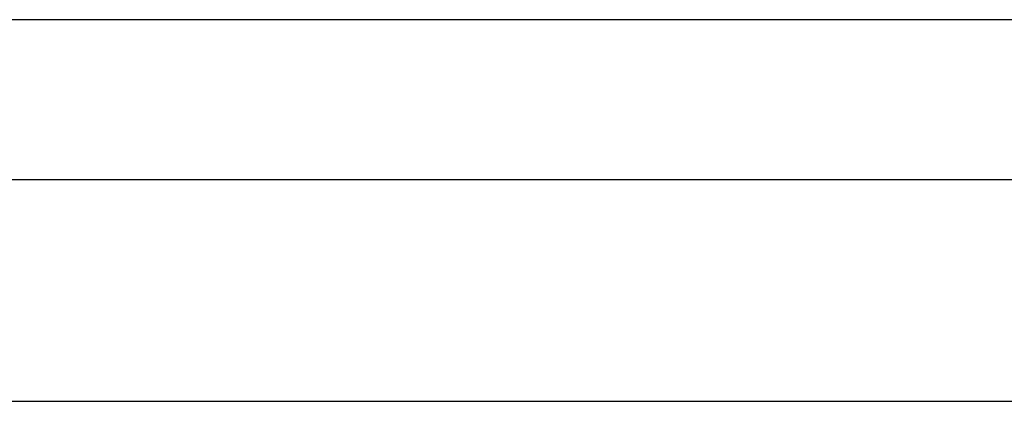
# Model space of a CAD drawing. Header units: millimetres. Extents: x 737 to 1271, y 623 to 792.
# Tile 36 of 48: x 1136.51 to 1148.21, y 687.71 to 692.24. Entities that reach past the tile are written whole.
import ezdxf

# ---------------------------------------------------------------- set-up
doc = ezdxf.new("R2010")
doc.units = ezdxf.units.MM
doc.header["$LTSCALE"] = 2
doc.layers.add('OUT', color=3, linetype='Continuous')

msp = doc.modelspace()

# ---------------------------------------------------------------- linework, layer by layer
at = {"layer": 'OUT', "color": 7}
for p, q in [((1207.141026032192, 692.2367138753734), (1067.141026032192, 692.2367138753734)), ((1207.141026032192, 690.3367138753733), (1067.141026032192, 690.3367138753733)), ((1105.620393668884, 687.7073021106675), (1168.6616583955, 687.7073021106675))]:
    msp.add_line(p, q, dxfattribs=at)

doc.saveas('drawing.dxf')
